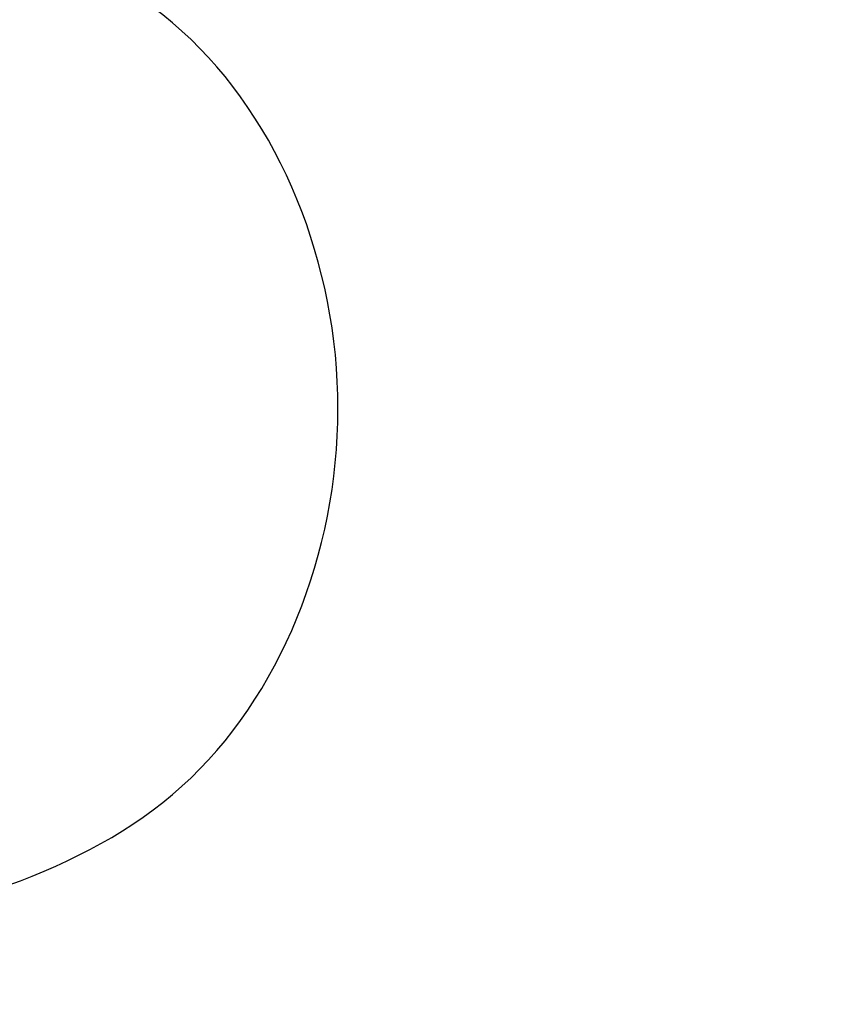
# Model space of a CAD drawing. Header units: inches. Extents: x -832 to -627, y -264 to 26.
# Tile 12 of 23: x -763.441 to -763.112, y -55.519 to -55.119. Entities that reach past the tile are written whole.
import ezdxf

# ---------------------------------------------------------------- set-up
doc = ezdxf.new("R2010")
doc.units = ezdxf.units.IN

# ---------------------------------------------------------------- blocks, each defined once
blk = doc.blocks.new('MEMBRANA__2', base_point=(-797.2500010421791, -81.75000026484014))
at = {"color": 7, "linetype": 'Continuous'}
for points in [[(-763.5290901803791, -55.49379702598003), (-763.375481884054, -55.43016986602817), (-763.312049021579, -55.27675178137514), (-763.3754818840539, -55.12319012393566), (-763.5290901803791, -55.05954245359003)], [(-763.097074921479, -55.12517156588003), (-763.0959388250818, -55.12645176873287), (-763.0947717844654, -55.12776991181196), (-763.0935741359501, -55.1291258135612), (-763.0923462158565, -55.13051929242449), (-763.0910883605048, -55.13195016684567), (-763.0898009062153, -55.13341825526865), (-763.0884841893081, -55.13492337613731), (-763.0871385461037, -55.13646534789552), (-763.0857643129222, -55.13804398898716), (-763.0843618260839, -55.13965911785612), (-763.082931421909, -55.14131055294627), (-763.081473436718, -55.14299811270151), (-763.0799882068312, -55.14472161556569), (-763.0784760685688, -55.14648087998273), (-763.0769373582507, -55.14827572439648), (-763.0753724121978, -55.15010596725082), (-763.0737815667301, -55.15197142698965), (-763.0721651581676, -55.15387192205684), (-763.0705235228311, -55.15580727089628), (-763.0688569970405, -55.15777729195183), (-763.0671659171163, -55.15978180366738), (-763.0654506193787, -55.16182062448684), (-763.0637114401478, -55.16389357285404), (-763.0619487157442, -55.1660004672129), (-763.0601627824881, -55.16814112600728), (-763.0583539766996, -55.17031536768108), (-763.056522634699, -55.17252301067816), (-763.0546690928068, -55.1747638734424), (-763.0527936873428, -55.17703777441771), (-763.0508967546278, -55.17934453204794), (-763.0489786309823, -55.18168396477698), (-763.0470396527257, -55.18405589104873), (-763.045080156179, -55.18646012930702), (-763.0431004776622, -55.18889649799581), (-763.0411009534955, -55.1913648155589), (-763.0390819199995, -55.19386490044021), (-763.037043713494, -55.19639657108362), (-763.0349866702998, -55.19895964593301), (-763.0329111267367, -55.20155394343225), (-763.0308174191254, -55.20417928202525), (-763.0287058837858, -55.20683548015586), (-763.0265768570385, -55.20952235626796), (-763.0244306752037, -55.21223972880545), (-763.0222676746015, -55.2149874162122), (-763.0200881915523, -55.2177652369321), (-763.0178925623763, -55.22057300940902), (-763.0156811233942, -55.22341055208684), (-763.0134542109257, -55.22627768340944), (-763.0112121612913, -55.22917422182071), (-763.0089553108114, -55.23209998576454), (-763.006683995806, -55.2350547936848), (-763.0043985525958, -55.23803846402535), (-763.0020993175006, -55.2410508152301), (-762.999786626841, -55.24409166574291), (-762.9974608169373, -55.24716083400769), (-762.9951222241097, -55.25025813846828), (-762.9927711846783, -55.2533833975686), (-762.9904080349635, -55.2565364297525), (-762.9880331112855, -55.25971705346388), (-762.985646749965, -55.26292508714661), (-762.9832492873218, -55.26616034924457), (-762.9808410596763, -55.26942265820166), (-762.9784224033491, -55.27271183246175), (-762.9759936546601, -55.27602769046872), (-762.9735551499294, -55.27937005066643), (-762.9711072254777, -55.28273873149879), (-762.9686502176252, -55.28613355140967), (-762.9661844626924, -55.28955432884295), (-762.9637102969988, -55.29300088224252), (-762.9612280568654, -55.29647303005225), (-762.9587380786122, -55.29997059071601), (-762.9562406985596, -55.30349338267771), (-762.9537362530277, -55.30704122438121), (-762.951225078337, -55.31061393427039), (-762.9487075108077, -55.31421133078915), (-762.94618388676, -55.31783323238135), (-762.9436545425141, -55.32147945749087), (-762.9411198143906, -55.32514982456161), (-762.9385800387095, -55.32884415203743), (-762.9360355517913, -55.33256225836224), (-762.9334866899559, -55.33630396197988), (-762.930933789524, -55.34006908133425), (-762.9283771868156, -55.34385743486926), (-762.9258172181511, -55.34766884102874), (-762.923254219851, -55.3515031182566), (-762.9206885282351, -55.35536008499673), (-762.9181204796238, -55.35923955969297), (-762.9155504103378, -55.36314136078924), (-762.912978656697, -55.36706530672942), (-762.9104055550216, -55.37101121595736), (-762.9078314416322, -55.37497890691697), (-762.9052566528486, -55.37896819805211), (-762.9026815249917, -55.38297890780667), (-762.9001063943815, -55.38701085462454), (-762.8975315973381, -55.3910638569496), (-762.894957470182, -55.39513773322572), (-762.8923843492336, -55.39923230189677), (-762.8898125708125, -55.40334738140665), (-762.8872424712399, -55.40748279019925), (-762.8846743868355, -55.41163834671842), (-762.8821086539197, -55.41581386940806), (-762.8795456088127, -55.42000917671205), (-762.8769855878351, -55.42422408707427), (-762.8744289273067, -55.4284584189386), (-762.8718759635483, -55.43271199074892), (-762.8693270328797, -55.43698462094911), (-762.8667824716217, -55.44127612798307), (-762.8642426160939, -55.44558633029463), (-762.8617078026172, -55.44991504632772), (-762.8591783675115, -55.45426209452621), (-762.8566546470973, -55.45862729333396), (-762.8541369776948, -55.46301046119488), (-762.8516256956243, -55.46741141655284), (-762.849121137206, -55.47182997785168), (-762.8466236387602, -55.47626596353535), (-762.8441335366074, -55.48071919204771), (-762.8416511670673, -55.4851894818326), (-762.8391768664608, -55.48967665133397), (-762.8367109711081, -55.49418051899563), (-762.8342538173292, -55.4987009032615), (-762.8318057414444, -55.50323762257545), (-762.8293670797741, -55.50779049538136), (-762.8269381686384, -55.51235934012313), (-762.8245193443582, -55.51694397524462), (-762.8221109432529, -55.5215442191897), (-762.8197133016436, -55.52615989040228), (-762.8173267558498, -55.53079080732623), (-762.8149516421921, -55.53543678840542), (-762.8125882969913, -55.54009765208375), (-762.8102370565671, -55.5447732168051), (-762.8078982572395, -55.54946330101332), (-762.8055722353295, -55.55416772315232), (-762.8032593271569, -55.55888630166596), (-762.8009598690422, -55.56361885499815), (-762.7986741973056, -55.56836520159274), (-762.7964026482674, -55.57312515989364), (-762.7941455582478, -55.57789854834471), (-762.7919032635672, -55.58268518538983), (-762.7896761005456, -55.58748488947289), (-762.7874644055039, -55.59229747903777), (-762.7852685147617, -55.59712277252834), (-762.7830887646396, -55.6019605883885), (-762.7809254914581, -55.60681074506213), (-762.7787790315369, -55.61167306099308), (-762.7766497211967, -55.61654735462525), (-762.7745378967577, -55.62143344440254), (-762.7724438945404, -55.62633114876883), (-762.7703680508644, -55.63124028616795), (-762.7683107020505, -55.63616067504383), (-762.7662721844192, -55.64109213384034), (-762.76425283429, -55.64603448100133), (-762.762252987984, -55.65098753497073), (-762.7602729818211, -55.6559511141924), (-762.7583131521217, -55.66092503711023), (-762.7563738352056, -55.66590912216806), (-762.7544553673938, -55.67090318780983), (-762.7525580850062, -55.67590705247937), (-762.750682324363, -55.68092053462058), (-762.7488284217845, -55.68594345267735), (-762.7469967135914, -55.69097562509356), (-762.7451875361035, -55.69601687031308), (-762.7434012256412, -55.70106700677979), (-762.7416381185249, -55.70612585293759), (-762.7398985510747, -55.71119322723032), (-762.738182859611, -55.71626894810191), (-762.7364913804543, -55.72135283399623), (-762.7348244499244, -55.72644470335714), (-762.7331824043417, -55.73154437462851), (-762.7315655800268, -55.73665166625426), (-762.7299743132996, -55.74176639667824), (-762.7284089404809, -55.74688838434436), (-762.7268697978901, -55.75201744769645), (-762.7253572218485, -55.75715340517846), (-762.7238715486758, -55.76229607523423), (-762.722413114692, -55.76744527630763), (-762.7209822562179, -55.77260082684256), (-762.7195793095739, -55.77776254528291), (-762.7182046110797, -55.78293025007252), (-762.716858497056, -55.78810375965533), (-762.7155413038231, -55.79328289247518), (-762.7142533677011, -55.79846746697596), (-762.7129950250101, -55.80365730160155), (-762.7117666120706, -55.80885221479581), (-762.7105684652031, -55.81405202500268), (-762.7094009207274, -55.81925655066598), (-762.7082643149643, -55.82446561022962), (-762.7071589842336, -55.82967902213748), (-762.7060852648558, -55.83489660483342), (-762.7050434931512, -55.84011817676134), (-762.7040340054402, -55.84534355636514), (-762.703057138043, -55.85057256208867), (-762.7021132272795, -55.85580501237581), (-762.7012026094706, -55.86104072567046), (-762.7003684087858, -55.86601924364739), (-762.6995648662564, -55.87100138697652), (-762.6987922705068, -55.8759879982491), (-762.698050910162, -55.8809799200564), (-762.6973410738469, -55.88597799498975), (-762.696663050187, -55.89098306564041), (-762.6960171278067, -55.89599597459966), (-762.6954035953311, -55.90101756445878), (-762.6948227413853, -55.90604867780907), (-762.6942748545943, -55.91109015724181), (-762.6937602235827, -55.91614284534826), (-762.6932791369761, -55.92120758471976), (-762.6928318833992, -55.92628521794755), (-762.6924187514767, -55.93137658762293), (-762.6920400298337, -55.93648253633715), (-762.6916960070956, -55.94160390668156), (-762.6913869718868, -55.94674154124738), (-762.6911132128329, -55.95189628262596), (-762.6908750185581, -55.95706897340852), (-762.6906726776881, -55.96226045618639), (-762.6905064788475, -55.96747157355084), (-762.6903767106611, -55.97270316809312), (-762.6902836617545, -55.97795608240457), (-762.690227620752, -55.98323115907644), (-762.690208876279, -55.98852924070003), (-762.6902276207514, -55.9928758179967), (-762.6902836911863, -55.99721364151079), (-762.6903768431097, -56.00154224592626), (-762.6905068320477, -56.00586116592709), (-762.6906734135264, -56.01016993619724), (-762.6908763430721, -56.01446809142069), (-762.6911153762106, -56.01875516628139), (-762.6913902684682, -56.02303069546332), (-762.6917007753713, -56.02729421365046), (-762.6920466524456, -56.03154525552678), (-762.6924276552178, -56.03578335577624), (-762.6928435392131, -56.0400080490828), (-762.6932940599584, -56.04421887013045), (-762.6937789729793, -56.04841535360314), (-762.6942980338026, -56.05259703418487), (-762.6948509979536, -56.05676344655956), (-762.6954376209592, -56.06091412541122), (-762.696057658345, -56.06504860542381), (-762.6967108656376, -56.06916642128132), (-762.6973969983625, -56.07326710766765), (-762.6981158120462, -56.07735019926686), (-762.6988670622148, -56.08141523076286), (-762.6996505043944, -56.08546173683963), (-762.7004658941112, -56.08948925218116), (-762.7013129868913, -56.0934973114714), (-762.7021915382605, -56.09748544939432), (-762.7031013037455, -56.1014532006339), (-762.7040420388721, -56.1054000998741), (-762.7050134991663, -56.1093256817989), (-762.7060154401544, -56.11322948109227), (-762.7070476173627, -56.11711103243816), (-762.7082487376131, -56.12146525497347), (-762.7094877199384, -56.12579062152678), (-762.7107642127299, -56.13008721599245), (-762.7120778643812, -56.13435512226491), (-762.7134283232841, -56.13859442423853), (-762.7148152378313, -56.14280520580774), (-762.7162382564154, -56.1469875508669), (-762.7176970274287, -56.15114154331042), (-762.7191911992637, -56.15526726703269), (-762.7207204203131, -56.15936480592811), (-762.7222843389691, -56.16343424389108), (-762.7238826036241, -56.16747566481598), (-762.725514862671, -56.17148915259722), (-762.727180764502, -56.1754747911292), (-762.7288799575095, -56.17943266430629), (-762.7306120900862, -56.18336285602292), (-762.7323768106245, -56.18726545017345), (-762.7341737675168, -56.19114053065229), (-762.7360026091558, -56.19498818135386), (-762.7378629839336, -56.1988084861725), (-762.7397545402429, -56.20260152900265), (-762.7416769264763, -56.2063673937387), (-762.7436297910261, -56.21010616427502), (-762.7456127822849, -56.21381792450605), (-762.7476255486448, -56.21750275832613), (-762.7496677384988, -56.22116074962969), (-762.7517390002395, -56.22479198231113), (-762.7538389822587, -56.22839654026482), (-762.7559673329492, -56.23197450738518), (-762.7581237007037, -56.23552596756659), (-762.7603077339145, -56.23905100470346), (-762.7625190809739, -56.24254970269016), (-762.7647573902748, -56.2460221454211), (-762.7670223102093, -56.24946841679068), (-762.7693134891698, -56.25288860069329), (-762.7716305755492, -56.25628278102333), (-762.7739732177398, -56.25965104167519), (-762.7763410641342, -56.26299346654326), (-762.7787337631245, -56.26631013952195), (-762.7811509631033, -56.26960114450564), (-762.7835923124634, -56.27286656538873), (-762.786057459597, -56.27610648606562), (-762.7885460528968, -56.27932099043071), (-762.7910577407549, -56.28251016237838), (-762.7935921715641, -56.28567408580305), (-762.7961489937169, -56.28881284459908), (-762.7987278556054, -56.29192652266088), (-762.8013284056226, -56.29501520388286), (-762.8039502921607, -56.2980789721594), (-762.8065931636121, -56.30111791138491), (-762.8092566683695, -56.30413210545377), (-762.8119404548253, -56.30712163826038), (-762.8146441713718, -56.31008659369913), (-762.8173674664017, -56.31302705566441), (-762.8201099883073, -56.31594310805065), (-762.8228713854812, -56.3188348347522), (-762.8256513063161, -56.32170231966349), (-762.8284493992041, -56.32454564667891), (-762.8312653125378, -56.32736489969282), (-762.8340986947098, -56.33016016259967), (-762.8369491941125, -56.33293151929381), (-762.8398164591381, -56.33567905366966), (-762.8427001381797, -56.3384028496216), (-762.8455998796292, -56.34110299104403), (-762.8485153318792, -56.34377956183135), (-762.8514461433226, -56.34643264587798), (-762.8543919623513, -56.34906232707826), (-762.8573524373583, -56.35166868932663), (-762.8603272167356, -56.35425181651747), (-762.8633159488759, -56.35681179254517), (-762.8663182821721, -56.35934870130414), (-762.8693338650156, -56.36186262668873), (-762.8723623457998, -56.3643536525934), (-762.8754033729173, -56.36682186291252), (-762.8784565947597, -56.36926734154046), (-762.8815216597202, -56.37169017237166), (-762.8845982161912, -56.37409043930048), (-762.8876859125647, -56.37646822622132), (-762.8907843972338, -56.37882361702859), (-762.8938933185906, -56.38115669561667), (-762.8970123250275, -56.38346754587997), (-762.9001410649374, -56.38575625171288), (-762.9032791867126, -56.3880228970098), (-762.9064263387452, -56.39026756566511), (-762.9095821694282, -56.3924903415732), (-762.912746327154, -56.3946913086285), (-762.9159184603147, -56.39687055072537), (-762.9190982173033, -56.39902815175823), (-762.9222852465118, -56.40116419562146), (-762.925479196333, -56.40327876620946), (-762.9286797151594, -56.40537194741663), (-762.9318864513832, -56.40744382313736), (-762.9350990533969, -56.40949447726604), (-762.9383171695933, -56.41152399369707), (-762.9415404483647, -56.41353245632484), (-762.9447685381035, -56.41551994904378), (-762.9480010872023, -56.41748655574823), (-762.9512377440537, -56.41943236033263), (-762.9544781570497, -56.42135744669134), (-762.9577219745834, -56.42326189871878), (-762.9609688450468, -56.42514580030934), (-762.9642184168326, -56.42700923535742), (-762.9674703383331, -56.42885228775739), (-762.9707242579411, -56.43067504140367), (-762.9739798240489, -56.43247758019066), (-762.9772366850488, -56.43425998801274), (-762.9804944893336, -56.4360223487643), (-762.9837528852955, -56.43776474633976), (-762.9870115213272, -56.43948726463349), (-762.9902700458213, -56.4411899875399), (-762.9935281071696, -56.44287299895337), (-762.9967853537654, -56.44453638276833), (-763.0000414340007, -56.44618022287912), (-763.0032959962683, -56.4478046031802), (-763.0065486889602, -56.44940960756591), (-763.0097991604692, -56.45099531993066), (-763.013047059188, -56.45256182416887), (-763.0162920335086, -56.4541092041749), (-763.0195337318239, -56.45563754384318), (-763.0227718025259, -56.45714692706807), (-763.0260058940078, -56.458637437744), (-763.0292356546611, -56.46010915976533), (-763.0324607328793, -56.46156217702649), (-763.0356807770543, -56.46299657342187), (-763.0388954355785, -56.46441243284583), (-763.0421043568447, -56.46580983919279), (-763.0453071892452, -56.46718887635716), (-763.0485035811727, -56.46854962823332), (-763.0516931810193, -56.46989217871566), (-763.0548756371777, -56.47121661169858), (-763.0580505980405, -56.47252301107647), (-763.061217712, -56.47381146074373), (-763.0643766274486, -56.47508204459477), (-763.067526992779, -56.47633484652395), (-763.0706684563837, -56.47756995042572), (-763.073800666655, -56.47878744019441), (-763.0769232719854, -56.47998739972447), (-763.0800359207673, -56.48116991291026), (-763.0831382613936, -56.4823350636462), (-763.0862299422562, -56.48348293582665), (-763.089310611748, -56.48461361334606), (-763.0923799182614, -56.48572718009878), (-763.0954375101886, -56.48682371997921), (-763.0984830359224, -56.48790331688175), (-763.1015161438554, -56.48896605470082), (-763.1045364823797, -56.49001201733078), (-763.1075436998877, -56.49104128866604), (-763.1105374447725, -56.49205395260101), (-763.113517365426, -56.49305009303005), (-763.1164831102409, -56.4940297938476), (-763.1194343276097, -56.49499313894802), (-763.1223706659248, -56.4959402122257), (-763.1252917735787, -56.49687109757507), (-763.128197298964, -56.4977858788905), (-763.1310868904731, -56.4986846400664), (-763.1339601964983, -56.49956746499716), (-763.1368168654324, -56.50043443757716), (-763.1396565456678, -56.50128564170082), (-763.1424788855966, -56.50212116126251), (-763.1452835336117, -56.50294108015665), (-763.1480701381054, -56.5037454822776), (-763.1508383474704, -56.50453445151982), (-763.153587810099, -56.50530807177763), (-763.1563181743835, -56.50606642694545), (-763.1590290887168, -56.50680960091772), (-763.161720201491, -56.50753767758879), (-763.1643911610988, -56.50825074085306), (-763.1670416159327, -56.50894887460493), (-763.1696712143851, -56.5096321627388), (-763.1722796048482, -56.51030068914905), (-763.1748664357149, -56.5109545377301), (-763.1774313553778, -56.51159379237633), (-763.1799740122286, -56.51221853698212), (-763.1824940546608, -56.5128288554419), (-763.1849911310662, -56.51342483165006), (-763.1874648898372, -56.51400654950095), (-763.1899149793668, -56.51457409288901), (-763.1923410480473, -56.51512754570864), (-763.1947427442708, -56.5156669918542), (-763.1971197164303, -56.51619251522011), (-763.1994716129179, -56.51670419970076), (-763.2017980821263, -56.51720212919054), (-763.2040987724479, -56.51768638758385), (-763.2063733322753, -56.51815705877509), (-763.2086214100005, -56.51861422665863), (-763.2108426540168, -56.51905797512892), (-763.2130367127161, -56.5194883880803), (-763.2152032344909, -56.51990554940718), (-763.2173418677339, -56.52030954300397), (-763.2194522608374, -56.52070045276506), (-763.221534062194, -56.52107836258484), (-763.2235869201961, -56.52144335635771), (-763.2256104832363, -56.52179551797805), (-763.2276043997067, -56.52213493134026), (-763.2295683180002, -56.52246168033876), (-763.2315018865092, -56.52277584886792), (-763.2334047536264, -56.52307752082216), (-763.2352765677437, -56.52336678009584), (-763.2371169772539, -56.52364371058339), (-763.2389256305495, -56.52390839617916), (-763.240702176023, -56.5241609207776), (-763.2424462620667, -56.52440136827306), (-763.2441575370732, -56.52462982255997), (-763.2458356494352, -56.52484636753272), (-763.2474802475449, -56.52505108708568), (-763.2490909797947, -56.52524406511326), (-763.2506674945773, -56.52542538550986), (-763.2522094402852, -56.52559513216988), (-763.2537164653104, -56.52575338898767), (-763.2551882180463, -56.5259002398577), (-763.2566243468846, -56.52603576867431), (-763.258024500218, -56.52616005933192), (-763.259388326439, -56.52627319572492), (-763.2601383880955, -56.52633185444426), (-763.2608795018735, -56.52638703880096), (-763.2616142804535, -56.52643876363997), (-763.2623453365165, -56.52648704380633), (-763.2630752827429, -56.52653189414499), (-763.2638067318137, -56.52657332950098), (-763.2645422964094, -56.52661136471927), (-763.2652845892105, -56.52664601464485), (-763.266036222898, -56.52667729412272), (-763.2667998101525, -56.52670521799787), (-763.2675779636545, -56.52672980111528), (-763.268373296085, -56.52675105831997), (-763.2691884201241, -56.52676900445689), (-763.2700259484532, -56.52678365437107), (-763.2708884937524, -56.52679502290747), (-763.2717786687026, -56.52680312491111), (-763.2726990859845, -56.52680797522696), (-763.2736523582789, -56.52680958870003), (-763.2738153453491, -56.52680900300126), (-763.2740116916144, -56.52680724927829), (-763.2742397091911, -56.52680433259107), (-763.2744977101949, -56.5268002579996), (-763.2747840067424, -56.52679503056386), (-763.2750969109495, -56.52678865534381), (-763.2754347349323, -56.52678113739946), (-763.2757957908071, -56.52677248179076), (-763.2761783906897, -56.52676269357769), (-763.2765808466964, -56.52675177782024), (-763.2770014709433, -56.52673973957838), (-763.2774385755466, -56.52672658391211), (-763.2778904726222, -56.52671231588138), (-763.2783554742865, -56.52669694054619), (-763.2788318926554, -56.52668046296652), (-763.2793180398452, -56.52666288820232), (-763.2798122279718, -56.5266442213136), (-763.2803127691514, -56.52662446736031), (-763.2808179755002, -56.52660363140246), (-763.2813261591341, -56.5265817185), (-763.2818356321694, -56.52655873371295), (-763.2841098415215, -56.52644299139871), (-763.2863757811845, -56.52630637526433), (-763.2886331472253, -56.52614933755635), (-763.2908816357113, -56.52597233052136), (-763.2931209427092, -56.5257758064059), (-763.2953507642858, -56.52556021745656), (-763.2975707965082, -56.52532601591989), (-763.2997807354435, -56.52507365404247), (-763.3019802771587, -56.52480358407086), (-763.3041691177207, -56.52451625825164), (-763.3063469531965, -56.52421212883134), (-763.308513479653, -56.52389164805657), (-763.3106683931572, -56.52355526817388), (-763.3128113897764, -56.52320344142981), (-763.3149421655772, -56.522836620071), (-763.3170604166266, -56.52245525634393), (-763.3191658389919, -56.52205980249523), (-763.3212581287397, -56.52165071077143), (-763.3233369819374, -56.52122843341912), (-763.3254020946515, -56.52079342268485), (-763.3274531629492, -56.52034613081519), (-763.3294898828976, -56.51988701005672), (-763.3315119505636, -56.51941651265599), (-763.3335190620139, -56.51893509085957), (-763.3355109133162, -56.51844319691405), (-763.3374872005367, -56.51794128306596), (-763.3394476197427, -56.51742980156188), (-763.3413918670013, -56.5169092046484), (-763.3433196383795, -56.51637994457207), (-763.3452306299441, -56.51584247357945), (-763.347124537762, -56.5152972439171), (-763.3490010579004, -56.51474470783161), (-763.3508598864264, -56.51418531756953), (-763.3527007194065, -56.51361952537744), (-763.354523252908, -56.5130477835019), (-763.356327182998, -56.51247054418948), (-763.3581122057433, -56.51188825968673), (-763.3598780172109, -56.51130138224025), (-763.3616243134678, -56.51071036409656), (-763.363350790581, -56.51011565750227), (-763.3650571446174, -56.50951771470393), (-763.3667430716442, -56.50891698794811), (-763.368408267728, -56.50831392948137), (-763.3700524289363, -56.5077089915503), (-763.3716752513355, -56.50710262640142), (-763.3732764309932, -56.50649528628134), (-763.3748556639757, -56.5058874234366), (-763.3764126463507, -56.5052794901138), (-763.3779470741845, -56.50467193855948), (-763.3794586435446, -56.50406522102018), (-763.3809470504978, -56.50345978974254), (-763.3824119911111, -56.50285609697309), (-763.3838531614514, -56.50225459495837), (-763.3852702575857, -56.50165573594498), (-763.3866629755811, -56.50105997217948), (-763.3880310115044, -56.50046775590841), (-763.3893740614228, -56.49987953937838), (-763.390691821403, -56.49929577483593), (-763.3919839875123, -56.49871691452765), (-763.3932502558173, -56.49814341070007), (-763.3944903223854, -56.49757571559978), (-763.3957038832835, -56.49701428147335), (-763.3968906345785, -56.49645956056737), (-763.3980502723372, -56.49591200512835), (-763.3991824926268, -56.49537206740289), (-763.4002869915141, -56.49484019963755), (-763.4013634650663, -56.49431685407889), (-763.4024116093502, -56.49380248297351), (-763.403431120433, -56.49329753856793), (-763.4044216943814, -56.49280247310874), (-763.4053830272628, -56.49231773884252), (-763.406314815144, -56.49184378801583), (-763.4072167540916, -56.49138107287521), (-763.4080885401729, -56.49093004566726), (-763.408929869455, -56.49049115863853), (-763.4097404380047, -56.49006486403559), (-763.4105199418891, -56.48965161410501), (-763.411268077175, -56.48925186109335), (-763.4119845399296, -56.48886605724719), (-763.4126690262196, -56.48849465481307), (-763.4133212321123, -56.48813810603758), (-763.4139408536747, -56.4877968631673), (-763.4145275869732, -56.48747137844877), (-763.4150811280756, -56.48716210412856), (-763.4156011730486, -56.48686949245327), (-763.4160874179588, -56.4865939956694), (-763.4165395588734, -56.48633606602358), (-763.4169572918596, -56.48609615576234), (-763.4173403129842, -56.48587471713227), (-763.417688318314, -56.48567220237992), (-763.4180010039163, -56.48548906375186), (-763.4182780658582, -56.48532575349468), (-763.4185192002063, -56.48518272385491), (-763.4187241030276, -56.48506042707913), (-763.4188924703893, -56.48495931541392), (-763.4190239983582, -56.48487984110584), (-763.4191183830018, -56.48482245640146), (-763.4191753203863, -56.48478761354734), (-763.4191945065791, -56.48477576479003)], [(-763.377505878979, -55.70859887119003), (-763.3787880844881, -55.70973938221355), (-763.3801081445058, -55.71091073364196), (-763.3814658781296, -55.71211259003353), (-763.3828611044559, -55.71334461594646), (-763.3842936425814, -55.71460647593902), (-763.3857633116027, -55.7158978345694), (-763.3872699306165, -55.71721835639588), (-763.3888133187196, -55.71856770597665), (-763.3903932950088, -55.71994554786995), (-763.3920096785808, -55.72135154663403), (-763.393662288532, -55.7227853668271), (-763.3953509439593, -55.72424667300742), (-763.3970754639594, -55.72573512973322), (-763.398835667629, -55.72725040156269), (-763.4006313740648, -55.72879215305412), (-763.4024624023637, -55.73036004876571), (-763.4043285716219, -55.7319537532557), (-763.4062297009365, -55.73357293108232), (-763.4081656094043, -55.73521724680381), (-763.4101361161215, -55.73688636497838), (-763.412141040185, -55.7385799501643), (-763.4141802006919, -55.74029766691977), (-763.4162534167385, -55.74203917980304), (-763.4183605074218, -55.74380415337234), (-763.420501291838, -55.74559225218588), (-763.4226755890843, -55.74740314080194), (-763.4248832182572, -55.7492364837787), (-763.4271239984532, -55.75109194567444), (-763.4293977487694, -55.75296919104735), (-763.4317042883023, -55.7548678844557), (-763.4340434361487, -55.75678769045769), (-763.4364150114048, -55.75872827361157), (-763.4388188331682, -55.76068929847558), (-763.4412547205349, -55.76267042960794), (-763.4437224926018, -55.76467133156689), (-763.4462219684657, -55.76669166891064), (-763.4487529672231, -55.76873110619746), (-763.4513153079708, -55.77078930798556), (-763.4539088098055, -55.77286593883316), (-763.456533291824, -55.77496066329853), (-763.4591885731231, -55.77707314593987), (-763.4618744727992, -55.77920305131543), (-763.464590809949, -55.78135004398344), (-763.4673374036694, -55.78351378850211), (-763.4701140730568, -55.78569394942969), (-763.4729206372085, -55.78789019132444), (-763.4757569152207, -55.79010217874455), (-763.4786227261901, -55.79232957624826), (-763.4815178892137, -55.79457204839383), (-763.484442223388, -55.79682925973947), (-763.4873955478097, -55.79910087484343), (-763.4903776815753, -55.80138655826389), (-763.4933884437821, -55.80368597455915), (-763.4964276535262, -55.80599878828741), (-763.4994951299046, -55.80832466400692), (-763.5025906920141, -55.81066326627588), (-763.505714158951, -55.81301425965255), (-763.5088653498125, -55.81537730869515), (-763.5120440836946, -55.81775207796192), (-763.5152501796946, -55.82013823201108), (-763.5184834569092, -55.82253543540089), (-763.5217437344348, -55.82494335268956), (-763.5250308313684, -55.82736164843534), (-763.5283445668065, -55.82978998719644), (-763.5316847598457, -55.8322280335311), (-763.5350512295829, -55.83467545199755), (-763.5384437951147, -55.83713190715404), (-763.5418622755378, -55.83959706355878), (-763.5453064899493, -55.84207058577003), (-763.5487762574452, -55.844552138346), (-763.5522713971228, -55.84704138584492), (-763.5557917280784, -55.84953799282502), (-763.5593370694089, -55.85204162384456), (-763.5629072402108, -55.85455194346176), (-763.5665020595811, -55.85706861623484), (-763.5701213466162, -55.85959130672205), (-763.5737649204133, -55.8621196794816), (-763.5774326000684, -55.86465339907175), (-763.5811242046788, -55.86719213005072), (-763.5848395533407, -55.86973553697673), (-763.5885784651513, -55.87228328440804), (-763.5923407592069, -55.87483503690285), (-763.5961262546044, -55.87739045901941), (-763.5999347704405, -55.87994921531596), (-763.6037661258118, -55.88251097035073), (-763.6076201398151, -55.88507538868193), (-763.611496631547, -55.88764213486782), (-763.6153954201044, -55.89021087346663), (-763.6193163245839, -55.89278126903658), (-763.623259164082, -55.8953529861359), (-763.6272237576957, -55.89792568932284), (-763.6312099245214, -55.90049904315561), (-763.6352174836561, -55.90307271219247), (-763.6392462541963, -55.90564636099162), (-763.6432960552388, -55.90821965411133), (-763.6473667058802, -55.91079225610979), (-763.6514580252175, -55.91336383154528), (-763.655569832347, -55.915934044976), (-763.6597019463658, -55.91850256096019), (-763.66385418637, -55.92106904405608), (-763.668026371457, -55.92363315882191), (-763.672218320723, -55.92619456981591), (-763.6764298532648, -55.92875294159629), (-763.6806607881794, -55.93130793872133), (-763.6849109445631, -55.93385922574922), (-763.6891801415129, -55.93640646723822), (-763.6934681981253, -55.93894932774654), (-763.6977749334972, -55.94148747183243), (-763.7021001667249, -55.94402056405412), (-763.7064437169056, -55.94654826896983), (-763.710805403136, -55.94907025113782), (-763.7151850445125, -55.9515861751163), (-763.7195824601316, -55.9540957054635), (-763.7239974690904, -55.95659850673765), (-763.7284298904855, -55.959094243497), (-763.7328795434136, -55.96158258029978), (-763.7373462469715, -55.96406318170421), (-763.7418298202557, -55.96653571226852), (-763.7463300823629, -55.96899983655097), (-763.7508468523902, -55.97145521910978), (-763.7553799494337, -55.97390152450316), (-763.7599291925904, -55.97633841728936), (-763.7644944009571, -55.97876556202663), (-763.7690753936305, -55.98118262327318), (-763.773671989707, -55.98358926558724), (-763.7782840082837, -55.98598515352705), (-763.7829112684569, -55.98836995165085), (-763.7875535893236, -55.99074332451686), (-763.7922107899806, -55.99310493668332), (-763.7968826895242, -55.99545445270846), (-763.8015691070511, -55.99779153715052), (-763.8062698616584, -56.0001158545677), (-763.8109847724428, -56.00242706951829), (-763.8157136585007, -56.00472484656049), (-763.8204563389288, -56.00700885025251), (-763.825212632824, -56.00927874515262), (-763.8299823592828, -56.01153419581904), (-763.8347653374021, -56.01377486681), (-763.8395613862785, -56.01600042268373), (-763.8443703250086, -56.01821052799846), (-763.8491919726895, -56.02040484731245), (-763.8540261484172, -56.02258304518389), (-763.8588726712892, -56.02474478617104), (-763.8637313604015, -56.02688973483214), (-763.8686020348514, -56.0290175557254), (-763.8734845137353, -56.03112791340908), (-763.8783786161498, -56.03322047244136), (-763.8832841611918, -56.03529489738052), (-763.8882009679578, -56.03735085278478), (-763.8931288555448, -56.03938800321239), (-763.8980676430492, -56.04140601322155), (-763.9030171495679, -56.04340454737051), (-763.9079771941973, -56.04538327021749), (-763.9129475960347, -56.04734184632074), (-763.9179281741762, -56.04927994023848), (-763.9229187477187, -56.05119721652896), (-763.927919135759, -56.0530933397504), (-763.9329291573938, -56.05496797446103), (-763.9379486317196, -56.05682078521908), (-763.9429773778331, -56.05865143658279), (-763.9480152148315, -56.06045959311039), (-763.953061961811, -56.06224491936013), (-763.9581174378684, -56.0640070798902), (-763.9631814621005, -56.06574573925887), (-763.9682538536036, -56.06746056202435), (-763.9733344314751, -56.06915121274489), (-763.9784230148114, -56.07081735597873), (-763.9835194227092, -56.0724586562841), (-763.9886234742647, -56.07407477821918), (-763.9937349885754, -56.07566538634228), (-763.9988537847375, -56.07723014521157), (-764.0039796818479, -56.07876871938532), (-764.0091124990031, -56.08028077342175), (-764.0142520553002, -56.08176597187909), (-764.0193981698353, -56.08322397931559), (-764.0245506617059, -56.08465446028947), (-764.0297093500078, -56.08605707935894), (-764.0348740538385, -56.08743150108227), (-764.0400445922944, -56.08877739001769), (-764.0452207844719, -56.09009441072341), (-764.0504024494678, -56.09138222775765), (-764.0555894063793, -56.09264050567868), (-764.0607814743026, -56.09386890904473), (-764.0659784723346, -56.09506710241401), (-764.0711802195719, -56.09623475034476), (-764.0763865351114, -56.09737151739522), (-764.0815972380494, -56.09847706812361), (-764.0868121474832, -56.09955106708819), (-764.0920310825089, -56.10059317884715), (-764.0972538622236, -56.10160306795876), (-764.1024803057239, -56.10258039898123), (-764.1077102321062, -56.1035248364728), (-764.1129434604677, -56.10443604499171), (-764.1179318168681, -56.10527286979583), (-764.1229238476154, -56.10607894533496), (-764.1279203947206, -56.10685398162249), (-764.1329223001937, -56.10759768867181), (-764.1379304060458, -56.10830977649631), (-764.1429455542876, -56.10898995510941), (-764.147968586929, -56.10963793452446), (-764.1530003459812, -56.11025342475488), (-764.158041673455, -56.11083613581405), (-764.1630934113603, -56.11138577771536), (-764.1681564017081, -56.11190206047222), (-764.173231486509, -56.11238469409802), (-764.1783195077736, -56.11283338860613), (-764.1834213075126, -56.11324785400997), (-764.1885377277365, -56.11362780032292), (-764.1936696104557, -56.11397293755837), (-764.1988177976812, -56.11428297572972), (-764.2039831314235, -56.11455762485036), (-764.2091664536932, -56.1147965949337), (-764.2143686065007, -56.11499959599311), (-764.2195904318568, -56.11516633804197), (-764.2248327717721, -56.11529653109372), (-764.2300964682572, -56.11538988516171), (-764.2353823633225, -56.11544611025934), (-764.2406912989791, -56.11546491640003), (-764.2450460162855, -56.11544610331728), (-764.249391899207, -56.11538982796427), (-764.2537284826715, -56.11529633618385), (-764.2580553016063, -56.11516587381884), (-764.262371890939, -56.11499868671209), (-764.2666777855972, -56.11479502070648), (-764.2709725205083, -56.11455512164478), (-764.2752556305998, -56.11427923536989), (-764.2795266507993, -56.11396760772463), (-764.2837851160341, -56.11362048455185), (-764.2880305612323, -56.11323811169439), (-764.2922625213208, -56.11282073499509), (-764.2964805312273, -56.11236860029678), (-764.3006841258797, -56.11188195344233), (-764.3048728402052, -56.11136104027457), (-764.3090462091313, -56.11080610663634), (-764.3132037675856, -56.11021739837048), (-764.3173450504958, -56.10959516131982), (-764.3214695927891, -56.10893964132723), (-764.3255769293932, -56.10825108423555), (-764.3296665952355, -56.1075297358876), (-764.3337381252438, -56.10677584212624), (-764.3377910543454, -56.1059896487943), (-764.3418249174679, -56.10517140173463), (-764.3458392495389, -56.10432134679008), (-764.3498335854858, -56.10343972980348), (-764.3538074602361, -56.10252679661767), (-764.3577604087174, -56.1015827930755), (-764.3616919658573, -56.10060796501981), (-764.3656016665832, -56.09960255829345), (-764.3694890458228, -56.09856681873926), (-764.373839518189, -56.09736444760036), (-764.378161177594, -56.09612427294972), (-764.3824541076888, -56.0948466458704), (-764.3867183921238, -56.0935319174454), (-764.3909541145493, -56.09218043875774), (-764.3951613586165, -56.09079256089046), (-764.3993402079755, -56.08936863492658), (-764.4034907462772, -56.08790901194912), (-764.4076130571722, -56.08641404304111), (-764.4117072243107, -56.08488407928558), (-764.4157733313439, -56.08331947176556), (-764.419811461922, -56.08172057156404), (-764.4238216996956, -56.08008772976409), (-764.4278041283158, -56.07842129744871), (-764.4317588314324, -56.07672162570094), (-764.4356858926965, -56.07498906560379), (-764.4395853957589, -56.07322396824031), (-764.4434574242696, -56.07142668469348), (-764.4473020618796, -56.06959756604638), (-764.4511193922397, -56.06773696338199), (-764.4549094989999, -56.06584522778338), (-764.4586724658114, -56.06392271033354), (-764.4624083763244, -56.06196976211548), (-764.4661173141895, -56.05998673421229), (-764.4697993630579, -56.05797397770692), (-764.4734546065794, -56.05593184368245), (-764.4770831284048, -56.05386068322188), (-764.4806850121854, -56.05176084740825), (-764.4842603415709, -56.04963268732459), (-764.4878092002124, -56.0474765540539), (-764.4913316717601, -56.0452927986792), (-764.4948278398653, -56.04308177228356), (-764.4982977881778, -56.04084382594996), (-764.5017416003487, -56.03857931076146), (-764.5051593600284, -56.03628857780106), (-764.5085511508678, -56.03397197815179), (-764.5119170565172, -56.03162986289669), (-764.5152571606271, -56.02926258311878), (-764.5185715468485, -56.02687048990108), (-764.5218602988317, -56.02445393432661), (-764.5251235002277, -56.02201326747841), (-764.5283612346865, -56.01954884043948), (-764.5315735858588, -56.01706100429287), (-764.534760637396, -56.01455011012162), (-764.5379224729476, -56.01201650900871), (-764.5410591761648, -56.00946055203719), (-764.5441708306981, -56.00688259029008), (-764.5472575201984, -56.00428297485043), (-764.5503193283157, -56.00166205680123), (-764.5533563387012, -55.99902018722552), (-764.556368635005, -55.99635771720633), (-764.559356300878, -55.99367499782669), (-764.5623194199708, -55.99097238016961), (-764.5652580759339, -55.9882502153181), (-764.5681723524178, -55.98550885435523), (-764.5710623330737, -55.98274864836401), (-764.5739281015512, -55.97996994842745), (-764.5767697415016, -55.97717310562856), (-764.5795873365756, -55.97435847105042), (-764.5823809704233, -55.971526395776), (-764.5851507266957, -55.96867723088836), (-764.5878966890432, -55.96581132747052), (-764.5906189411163, -55.9629290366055), (-764.5933175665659, -55.96003070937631), (-764.5959926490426, -55.957116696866), (-764.5986442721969, -55.95418735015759), (-764.6012725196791, -55.9512430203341), (-764.6038774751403, -55.94828405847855), (-764.6064592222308, -55.94531081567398), (-764.6090178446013, -55.94232364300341), (-764.6115534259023, -55.93932289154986), (-764.6140660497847, -55.93630891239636), (-764.6165557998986, -55.93328205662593), (-764.6190227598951, -55.93024267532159), (-764.6214670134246, -55.92719111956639), (-764.6238886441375, -55.92412774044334), (-764.626287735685, -55.92105288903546), (-764.628664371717, -55.91796691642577), (-764.6310186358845, -55.91487017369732), (-764.633350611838, -55.91176301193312), (-764.6356603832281, -55.90864578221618), (-764.6379480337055, -55.90551883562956), (-764.6402136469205, -55.90238252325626), (-764.6424573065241, -55.89923719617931), (-764.6446790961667, -55.89608320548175), (-764.646879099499, -55.89292090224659), (-764.6490574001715, -55.88975063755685), (-764.6512140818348, -55.88657276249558), (-764.6533492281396, -55.88338762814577), (-764.6554629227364, -55.88019558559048), (-764.6575552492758, -55.8769969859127), (-764.6596262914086, -55.87379218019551), (-764.6616761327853, -55.87058151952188), (-764.6637048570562, -55.86736535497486), (-764.6657125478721, -55.86414403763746), (-764.6676992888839, -55.86091791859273), (-764.669665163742, -55.85768734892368), (-764.6716102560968, -55.85445267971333), (-764.6735346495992, -55.85121426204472), (-764.6754384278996, -55.84797244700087), (-764.6773216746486, -55.8447275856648), (-764.6791844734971, -55.84148002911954), (-764.6810269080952, -55.83823012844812), (-764.6828490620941, -55.83497823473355), (-764.6846510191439, -55.83172469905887), (-764.6864328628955, -55.82846987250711), (-764.6881946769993, -55.82521410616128), (-764.6899365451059, -55.8219577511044), (-764.6916585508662, -55.81870115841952), (-764.6933607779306, -55.81544467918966), (-764.6950433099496, -55.81218866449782), (-764.6967062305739, -55.80893346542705), (-764.6983496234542, -55.80567943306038), (-764.6999735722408, -55.80242691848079), (-764.7015781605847, -55.79917627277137), (-764.7031634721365, -55.79592784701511), (-764.7047295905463, -55.79268199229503), (-764.7062765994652, -55.78943905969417), (-764.7078045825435, -55.78619940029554), (-764.7093136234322, -55.7829633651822), (-764.7108038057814, -55.77973130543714), (-764.712275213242, -55.77650357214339), (-764.7137279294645, -55.77328051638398), (-764.7151620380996, -55.77006248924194), (-764.7165776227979, -55.76684984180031), (-764.7179747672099, -55.76364292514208), (-764.7193535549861, -55.7604420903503), (-764.7207140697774, -55.75724768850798), (-764.7220563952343, -55.75406007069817), (-764.7233806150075, -55.75087958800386), (-764.7246868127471, -55.74770659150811), (-764.7259750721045, -55.74454143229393), (-764.7272454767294, -55.74138446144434), (-764.7284981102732, -55.73823603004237), (-764.7297330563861, -55.73509648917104), (-764.7309503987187, -55.73196618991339), (-764.7321502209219, -55.72884548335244), (-764.733332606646, -55.72573472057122), (-764.7344976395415, -55.72263425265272), (-764.7356454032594, -55.71954443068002), (-764.7367759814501, -55.71646560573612), (-764.737889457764, -55.71339812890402), (-764.738985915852, -55.71034235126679), (-764.7400654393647, -55.70729862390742), (-764.7411281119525, -55.70426729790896), (-764.7421740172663, -55.70124872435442), (-764.7432032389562, -55.69824325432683), (-764.7442158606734, -55.69525123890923), (-764.7452119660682, -55.69227302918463), (-764.7461916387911, -55.68930897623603), (-764.7471549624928, -55.68635943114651), (-764.7481020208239, -55.68342474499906), (-764.7490328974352, -55.68050526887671), (-764.749947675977, -55.67760135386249), (-764.7508464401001, -55.67471335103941), (-764.7517292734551, -55.67184161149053), (-764.7525962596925, -55.66898648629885), (-764.7534474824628, -55.66614832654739), (-764.754283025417, -55.66332748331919), (-764.7551029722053, -55.66052430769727), (-764.7559074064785, -55.65773915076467), (-764.7566964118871, -55.65497236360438), (-764.7574700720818, -55.65222429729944), (-764.7582284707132, -55.64949530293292), (-764.7589716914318, -55.64678573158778), (-764.7596998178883, -55.64409593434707), (-764.7604129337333, -55.64142626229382), (-764.7611111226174, -55.63877706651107), (-764.7617944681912, -55.63614869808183), (-764.7624630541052, -55.6335415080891), (-764.7631169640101, -55.63095584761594), (-764.7637562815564, -55.62839206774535), (-764.7643810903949, -55.62585051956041), (-764.764991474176, -55.62333155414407), (-764.7655875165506, -55.6208355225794), (-764.766169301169, -55.61836277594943), (-764.7667369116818, -55.61591366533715), (-764.7672904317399, -55.61348854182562), (-764.7678299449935, -55.61108775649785), (-764.7683555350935, -55.60871166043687), (-764.7688672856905, -55.60636060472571), (-764.7693652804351, -55.60403494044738), (-764.7698496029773, -55.60173501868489), (-764.770320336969, -55.59946119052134), (-764.7707775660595, -55.59721380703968), (-764.7712213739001, -55.59499321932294), (-764.7716518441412, -55.5927997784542), (-764.7720690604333, -55.59063383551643), (-764.7724731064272, -55.58849574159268), (-764.7728640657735, -55.58638584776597), (-764.7732420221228, -55.58430450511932), (-764.7736070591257, -55.58225206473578), (-764.7739592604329, -55.58022887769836), (-764.7742987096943, -55.57823529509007), (-764.7746254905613, -55.57627166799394), (-764.7749396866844, -55.57433834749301), (-764.7752413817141, -55.57243568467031), (-764.7755306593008, -55.57056403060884), (-764.7758076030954, -55.56872373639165), (-764.7760722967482, -55.56691515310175), (-764.7763248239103, -55.56513863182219), (-764.7765652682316, -55.56339452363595), (-764.7767937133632, -55.56168317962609), (-764.7770102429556, -55.56000495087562), (-764.7772149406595, -55.55836018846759), (-764.7774078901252, -55.55674924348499), (-764.7775891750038, -55.55517246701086), (-764.7777588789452, -55.55363021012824), (-764.7779170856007, -55.55212282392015), (-764.7780638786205, -55.5506506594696), (-764.7781993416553, -55.54921406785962), (-764.7783235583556, -55.54781340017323), (-764.7784366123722, -55.54644900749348), (-764.7784951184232, -55.54569994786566), (-764.7785501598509, -55.54495977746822), (-764.7786017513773, -55.54422588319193), (-764.7786499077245, -55.54349565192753), (-764.7786946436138, -55.54276647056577), (-764.7787359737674, -55.54203572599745), (-764.7787739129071, -55.54130080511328), (-764.7788084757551, -55.54055909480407), (-764.7788396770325, -55.53980798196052), (-764.7788675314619, -55.53904485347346), (-764.7788920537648, -55.53826709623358), (-764.7789132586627, -55.53747209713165), (-764.7789311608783, -55.53665724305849), (-764.7789457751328, -55.53581992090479), (-764.7789571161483, -55.53495751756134), (-764.7789651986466, -55.53406741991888), (-764.7789700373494, -55.53314701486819), (-764.778971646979, -55.53219368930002), (-764.7789710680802, -55.53203048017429), (-764.7789693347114, -55.53183391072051), (-764.7789664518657, -55.53160566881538), (-764.7789624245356, -55.53134744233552), (-764.7789572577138, -55.53106091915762), (-764.7789509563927, -55.53074778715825), (-764.7789435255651, -55.53040973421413), (-764.7789349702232, -55.53004844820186), (-764.7789252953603, -55.52966561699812), (-764.7789145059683, -55.52926292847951), (-764.7789026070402, -55.52884207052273), (-764.7788896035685, -55.52840473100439), (-764.778875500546, -55.52795259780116), (-764.7788603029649, -55.52748735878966), (-764.778844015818, -55.52701070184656), (-764.7788266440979, -55.52652431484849), (-764.7788081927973, -55.5260298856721), (-764.7787886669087, -55.52552910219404), (-764.7787680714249, -55.52502365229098), (-764.7787464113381, -55.52451522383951), (-764.7787236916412, -55.52400550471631), (-764.7786090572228, -55.52172607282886), (-764.7784737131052, -55.51945491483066), (-764.7783181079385, -55.51719233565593), (-764.7781426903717, -55.5149386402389), (-764.7779479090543, -55.51269413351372), (-764.7777342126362, -55.51045912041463), (-764.7775020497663, -55.50823390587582), (-764.7772518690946, -55.5060187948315), (-764.7769841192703, -55.50381409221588), (-764.7766992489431, -55.50162010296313), (-764.7763977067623, -55.49943713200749), (-764.7760799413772, -55.49726548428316), (-764.7757464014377, -55.49510546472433), (-764.7753975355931, -55.49295737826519), (-764.775033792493, -55.49082152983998), (-764.7746556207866, -55.48869822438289), (-764.7742634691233, -55.48658776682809), (-764.7738577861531, -55.48449046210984), (-764.7734390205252, -55.48240661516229), (-764.7730076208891, -55.48033653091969), (-764.7725640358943, -55.47828051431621), (-764.7721087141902, -55.47623887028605), (-764.7716421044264, -55.47421190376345), (-764.7711646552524, -55.4721999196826), (-764.7706768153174, -55.47020322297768), (-764.7701790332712, -55.46822211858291), (-764.7696717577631, -55.46625691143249), (-764.7691554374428, -55.46430790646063), (-764.7686305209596, -55.46237540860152), (-764.7680974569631, -55.46045972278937), (-764.7675566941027, -55.45856115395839), (-764.7670086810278, -55.45668000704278), (-764.7664538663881, -55.45481658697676), (-764.7658926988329, -55.45297119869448), (-764.7653256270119, -55.45114414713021), (-764.7647530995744, -55.44933573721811), (-764.7641755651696, -55.4475462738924), (-764.7635934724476, -55.44577606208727), (-764.7630072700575, -55.44402540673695), (-764.7624174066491, -55.4422946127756), (-764.7618243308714, -55.44058398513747), (-764.7612284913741, -55.43889382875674), (-764.760630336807, -55.43722444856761), (-764.760030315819, -55.43557614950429), (-764.7594288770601, -55.43394923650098), (-764.7588264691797, -55.43234401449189), (-764.758223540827, -55.43076078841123), (-764.7576205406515, -55.42919986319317), (-764.7570179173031, -55.42766154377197), (-764.7564161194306, -55.42614613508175), (-764.7558155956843, -55.42465394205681), (-764.7552167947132, -55.4231852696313), (-764.7546201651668, -55.42174042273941), (-764.7540261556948, -55.42031970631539), (-764.7534352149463, -55.4189234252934), (-764.7528477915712, -55.41755188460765), (-764.7522643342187, -55.41620538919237), (-764.7516852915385, -55.41488424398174), (-764.7511111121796, -55.41358875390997), (-764.7505422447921, -55.41231922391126), (-764.7499791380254, -55.41107595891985), (-764.7494222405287, -55.40985926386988), (-764.7488720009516, -55.40866944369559), (-764.7483288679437, -55.40750680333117), (-764.747793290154, -55.40637164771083), (-764.7472657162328, -55.40526428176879), (-764.7467465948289, -55.40418501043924), (-764.7462363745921, -55.40313413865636), (-764.7457355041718, -55.40211197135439), (-764.7452444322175, -55.40111881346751), (-764.7447636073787, -55.40015496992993), (-764.7442934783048, -55.39922074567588), (-764.7438344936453, -55.39831644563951), (-764.7433871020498, -55.39744237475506), (-764.7429517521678, -55.39659883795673), (-764.7425288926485, -55.3957861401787), (-764.7421189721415, -55.39500458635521), (-764.7417224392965, -55.39425448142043), (-764.7413397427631, -55.3935361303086), (-764.7409713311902, -55.39284983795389), (-764.7406176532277, -55.39219590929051), (-764.740279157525, -55.39157464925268), (-764.7399562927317, -55.39098636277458), (-764.7396495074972, -55.39043135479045), (-764.7393592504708, -55.38990993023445), (-764.7390859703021, -55.3894223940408), (-764.7388301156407, -55.38896905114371), (-764.7385921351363, -55.38855020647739), (-764.7383724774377, -55.38816616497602), (-764.7381715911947, -55.38781723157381), (-764.7379899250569, -55.38750371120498), (-764.7378279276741, -55.38722590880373), (-764.737686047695, -55.38698412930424), (-764.7375647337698, -55.38677867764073), (-764.7374644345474, -55.38660985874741), (-764.7373855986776, -55.38647797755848), (-764.7373286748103, -55.38638333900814), (-764.7372941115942, -55.38632624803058), (-764.7372823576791, -55.38630700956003)]]:
    blk.add_spline(points, degree=3, dxfattribs=at)
blk = doc.blocks.new('Scatola_Lae__3', base_point=(-798.4500010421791, -82.95000026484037))
blk.add_blockref('MEMBRANA__2', (-797.2500010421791, -81.75000026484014))
blk = doc.blocks.new('pannello_Comandi_a_muro__4', base_point=(-798.4500010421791, -82.95000026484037))
blk.add_blockref('Scatola_Lae__3', (-798.4500010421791, -82.95000026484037))
blk = doc.blocks.new('Davanti1', base_point=(-744.0000001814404, -43.99999999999))
blk.add_blockref('pannello_Comandi_a_muro__4', (-798.4500010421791, -82.95000026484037))

msp = doc.modelspace()

# ---------------------------------------------------------------- block references
msp.add_blockref('Davanti1', (-744.0000001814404, -43.99999999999))

doc.saveas('drawing.dxf')
